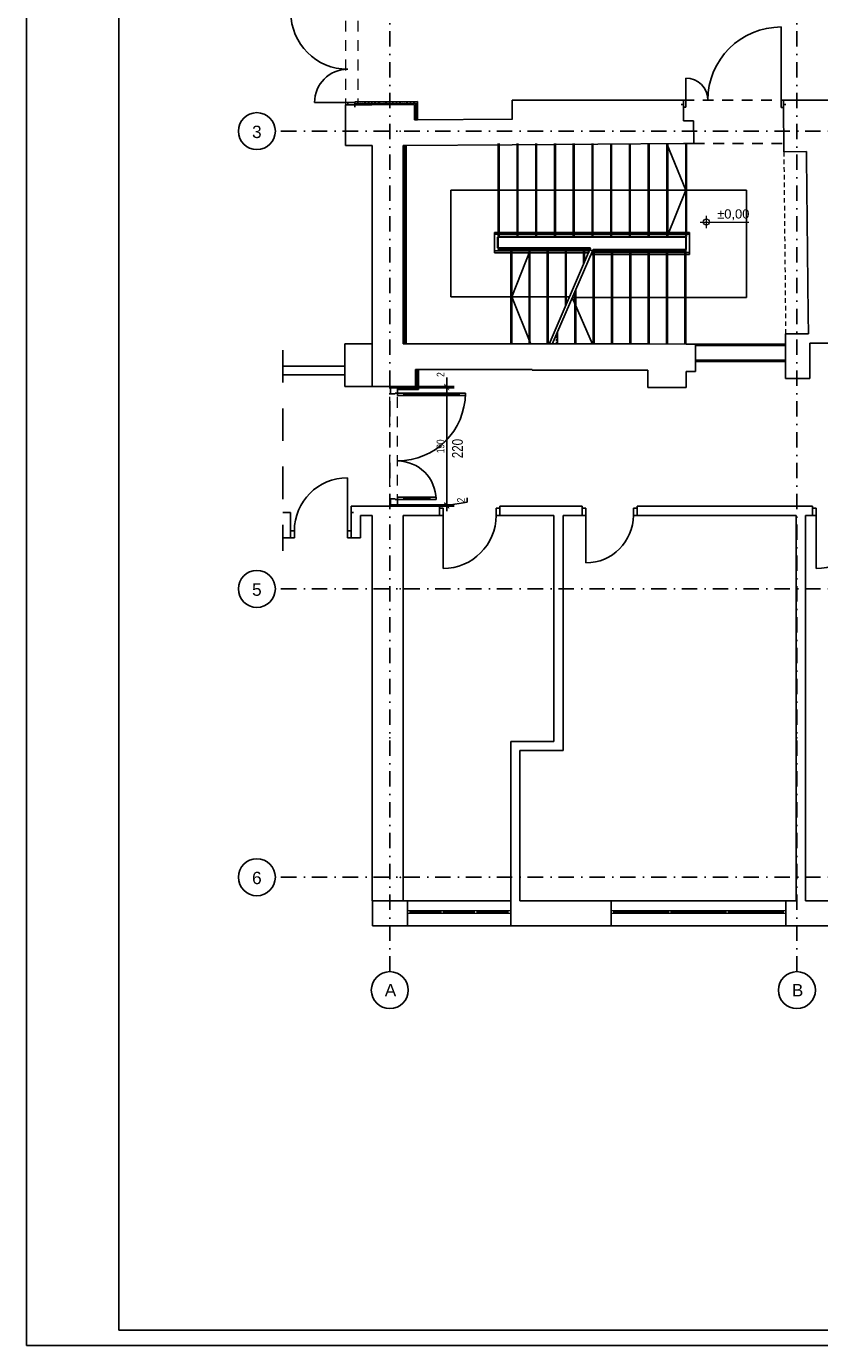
# Model space of a CAD drawing. Header units: metres. Extents: x -6509 to 204, y 32 to 4903.
# Tile 1 of 15: x -6509 to -5223, y 649 to 2788. Entities that reach past the tile are written whole.
import ezdxf
from ezdxf.enums import TextEntityAlignment as Align

# ---------------------------------------------------------------- set-up
doc = ezdxf.new("R2010")
doc.units = ezdxf.units.M
doc.header["$LTSCALE"] = 50
doc.header["$MEASUREMENT"] = 0
for name, pattern in [('DASHDOTX2', [1, 0.5, -0.25, 0, -0.25]), ('DO', [1, 0.5, -0.24, 0.02, -0.24]), ('DP', [0.63, 0.35, -0.28]), ('GESTRICHELT2', [0.09375, 0.0625, -0.03125]), ('Przer. długie kreski', [0.25, 0.15, -0.1])]:
    doc.linetypes.add(name, pattern=pattern)
for name, color, linetype in [('A_konstrukcja_', 7, 'Continuous'), ('A_osie', 7, 'Continuous'), ('A_schody', 7, 'Continuous'), ('A_wymiary', 7, 'Continuous'), ('A_ściany', 7, 'Continuous'), ('A_ściany proj', 7, 'Continuous'), ('BZ_lpd', 1, 'DP'), ('BZ_osd', 1, 'DO'), ('BZ_ram', 2, 'Continuous'), ('BZ_txs', 2, 'Continuous'), ('BZ_wym', 1, 'Continuous'), ('k3_projektowane sciany', 2, 'DP'), ('k3_sciany istn', 1, 'DP')]:
    doc.layers.add(name, color=color, linetype=linetype)
doc.styles.add('BIKTS', font='bikromsw.shx', dxfattribs={"width": 0.8})
doc.styles.add('BIKWYM', font='bikromsw.shx', dxfattribs={"width": 0.8})
doc.styles.add('GENERATED_STYLE_1', font='arial.ttf')
doc.styles.add('GENERATED_STYLE_4', font='arial.ttf')
doc.dimstyles.new('BZ_KP_50', dxfattribs={"dimscale": 0.5, "dimtxt": 25, "dimasz": 16, "dimexe": 24, "dimexo": 0, "dimgap": 0, "dimtad": 0, "dimdec": 1, "dimrnd": 0.5, "dimzin": 9, "dimdsep": 46, "dimtxsty": 'BIKWYM', "dimblk": 'ARCHTICK', "dimblk1": 'ARCHTICK', "dimblk2": 'WYM-KP', "dimcen": 0, "dimdle": 20, "dimclrd": 256, "dimclre": 256, "dimclrt": 7, "dimadec": 0, "dimazin": 0, "dimtfac": 0.033333, "dimtdec": 1, "dimtmove": 0, "dimatfit": 3, "dimfxl": 1, "dimtvp": 0.8, "dimtfillclr": 256, "dimtolj": 1, "dimarcsym": 0})
pattern_1 = [(60, (-22352.9468, -1832.603), (-2.5980762, 1.5), []), (120, (-22352.9468, -1832.603), (2.5980762, 1.5), [])]
pattern_2 = [(45, (-22352.947, -1832.603), (-5.7024626, 5.7024626), []), (45, (-22347.244, -1832.603), (-5.7024626, 5.7024626), [4.0323, -2.0161])]
pattern_3 = [(45, (-22352.947, -1832.603), (-5.7024626, 5.7024626), []), (45, (-22347.244, -1832.603), (-5.7024626, 5.7024626), [4.0323, -2.0161])]

# ---------------------------------------------------------------- blocks, each defined once
blk = doc.blocks.new('Ściana_5', base_point=(170.718, 44.173))
at = {"layer": 'A_ściany', "linetype": 'Continuous', "lineweight": 20}
blk.add_hatch(color=7, dxfattribs=at).paths.add_polyline_path([(170.718, 44.173), (171.087, 44.176), (171.087, 44.176), (170.718, 44.173)])
at = {"layer": 'A_ściany', "linetype": 'Continuous', "flags": 128}
for points in [[(170.718, 44.173), (171.087, 44.176)], [(171.087, 44.176), (170.718, 44.173)], [(170.718, 44.173), (170.718, 44.173)], [(171.087, 44.176), (171.087, 44.176)]]:
    blk.add_lwpolyline(points, dxfattribs=at)
blk = doc.blocks.new('Koty wysokościowe_1', base_point=(169.462, 43.033))
at = {"layer": 'A_wymiary', "color": 252, "linetype": 'Continuous', "lineweight": 13}
for p, q in [((169.362, 43.033), (170.149, 43.033)), ((169.462, 42.933), (169.462, 43.133))]:
    blk.add_line(p, q, dxfattribs=at)
blk.add_circle((169.462, 43.033), 0.05, dxfattribs=at)
at = {"layer": 'A_wymiary', "insert": (169.637, 43.063), "char_height": 0.15, "attachment_point": 7, "style": 'GENERATED_STYLE_4'}
blk.add_mtext('\\A1;{\\fArial|b0|i0|c0|p38;±0,00}', dxfattribs=at)
blk = doc.blocks.new('_ArchTick')
at = {"color": 0, "linetype": 'ByBlock', "const_width": 0.15}
blk.add_lwpolyline([(-0.5, -0.5), (0.5, 0.5)], dxfattribs=at)
blk = doc.blocks.new('*D283')
at = {"layer": 'BZ_wym', "lineweight": -2}
for p, q in [((-5907.5, 2012.1), (-5815.7, 2012.1)), ((-5827.7, 2012.1), (-5827.7, 2020.1)), ((-5794.8, 2016.6), (-5827.7, 2011.1)), ((-5827.7, 2012.1), (-5827.7, 2010.1)), ((-5794.8, 2023.3), (-5794.8, 2016.6)), ((-5907.5, 2010.1), (-5815.7, 2010.1)), ((-5827.7, 2010.1), (-5827.7, 2002.1))]:
    blk.add_line(p, q, dxfattribs=at)
at = {"layer": 'Defpoints', "color": 0}
for p in [(-5907.5, 2012.1), (-5907.5, 2010.1), (-5827.7, 2010.1)]:
    blk.add_point(p, dxfattribs=at)
at = {"layer": 'BZ_wym', "lineweight": -2, "xscale": 8, "yscale": 8, "zscale": 8}
for p, rotation in [((-5827.7, 2012.1), 270), ((-5827.7, 2010.1), 90)]:
    blk.add_blockref('_ArchTick', p, dxfattribs=dict(at, rotation=rotation))
at = {"layer": 'BZ_wym', "color": 7, "insert": (-5804.8, 2019.9), "char_height": 12.5, "attachment_point": 5, "rotation": 90, "style": 'BIKWYM'}
blk.add_mtext('\\A1;2', dxfattribs=at)
blk = doc.blocks.new('WYM-KP')
blk.add_hatch(color=256).paths.add_polyline_path([(-3, 0, 1), (3, 0, 1)])
blk.add_circle((0, 0), 3)
blk = doc.blocks.new('*D284')
at = {"layer": 'BZ_wym', "lineweight": -2}
for p, q in [((-5827.7, 2002.1), (-5827.7, 2212.1)), ((-5907.5, 2202.1), (-5815.7, 2202.1)), ((-5907.5, 2012.1), (-5815.7, 2012.1))]:
    blk.add_line(p, q, dxfattribs=at)
at = {"layer": 'Defpoints', "color": 0}
for p in [(-5907.5, 2202.1), (-5827.7, 2202.1), (-5907.5, 2012.1)]:
    blk.add_point(p, dxfattribs=at)
at = {"layer": 'BZ_wym', "lineweight": -2, "xscale": 8, "yscale": 8, "zscale": 8}
for p, rotation in [((-5827.7, 2202.1), 90), ((-5827.7, 2012.1), 270)]:
    blk.add_blockref('_ArchTick', p, dxfattribs=dict(at, rotation=rotation))
at = {"layer": 'BZ_wym', "color": 7, "insert": (-5837.7, 2107.1), "char_height": 12.5, "attachment_point": 5, "rotation": 90, "style": 'BIKWYM'}
blk.add_mtext('\\A1;190', dxfattribs=at)
blk = doc.blocks.new('*D285')
at = {"layer": 'BZ_wym', "lineweight": -2}
for p, q in [((-5878.4, 2204.1), (-5815.7, 2204.1)), ((-5827.7, 2204.1), (-5827.7, 2218.8)), ((-5827.7, 2202.1), (-5827.7, 2204.1)), ((-5907.5, 2202.1), (-5815.7, 2202.1)), ((-5827.7, 2202.1), (-5827.7, 2194.1))]:
    blk.add_line(p, q, dxfattribs=at)
at = {"layer": 'Defpoints', "color": 0}
for p in [(-5878.4, 2204.1), (-5827.7, 2204.1), (-5907.5, 2202.1)]:
    blk.add_point(p, dxfattribs=at)
at = {"layer": 'BZ_wym', "lineweight": -2, "xscale": 8, "yscale": 8, "zscale": 8}
for p, rotation in [((-5827.7, 2204.1), 270), ((-5827.7, 2202.1), 90)]:
    blk.add_blockref('_ArchTick', p, dxfattribs=dict(at, rotation=rotation))
at = {"layer": 'BZ_wym', "color": 7, "insert": (-5837.7, 2223.5), "char_height": 12.5, "attachment_point": 5, "rotation": 90, "style": 'BIKWYM'}
blk.add_mtext('\\A1;2', dxfattribs=at)

msp = doc.modelspace()

# ---------------------------------------------------------------- hatches: boundary and pattern name
at = {"layer": 'A_ściany proj', "linetype": 'Continuous', "lineweight": 13}
h = msp.add_hatch(dxfattribs=at)
h.set_pattern_fill('FP_65', color=1, scale=100, style=0, pattern_type=2)
h.set_pattern_definition(pattern_2)
h.paths.add_polyline_path([(-5878.44, 2204.12), (-5907.48, 2204.13), (-5907.48, 2201.63), (-5875.94, 2201.62)])
h = msp.add_hatch(dxfattribs=at)
h.set_pattern_fill('FP_65', color=1, scale=100, style=0, pattern_type=2)
h.set_pattern_definition(pattern_2)
h.paths.add_polyline_path([(-5907.48, 2199.13), (-5873.44, 2199.12), (-5875.94, 2201.62), (-5907.48, 2201.63)])
at = {"layer": 'k3_projektowane sciany', "linetype": 'Continuous'}
h = msp.add_hatch(dxfattribs=at)
h.set_pattern_fill('BATT_INSULATION', color=256, scale=100, style=0, pattern_type=2)
h.set_pattern_definition(pattern_1)
h.paths.add_polyline_path([(-5917.48, 2204.13), (-5917.48, 2202.11), (-5909.98, 2202.11), (-5909.98, 2204.13)])
h = msp.add_hatch(dxfattribs=at)
h.set_pattern_fill('BATT_INSULATION', color=256, scale=100, style=0, pattern_type=2)
h.set_pattern_definition(pattern_1)
h.paths.add_polyline_path([(-5917.48, 2010.11), (-5909.98, 2010.11), (-5909.98, 2012.11), (-5917.48, 2012.11)])
at = {"layer": 'k3_sciany istn', "linetype": 'Continuous'}
h = msp.add_hatch(dxfattribs=at)
h.set_pattern_fill('FP_65', color=256, scale=100, style=0, pattern_type=2)
h.set_pattern_definition(pattern_2)
h.paths.add_polyline_path([(-5875.18, 2666.15), (-5976.75, 2665.68), (-5976.74, 2663.18), (-5877.66, 2663.64)])
h = msp.add_hatch(dxfattribs=at)
h.set_pattern_fill('FP_65', color=256, scale=100, style=0, pattern_type=2)
h.set_pattern_definition(pattern_2)
h.paths.add_polyline_path([(-5976.73, 2660.68), (-5880.15, 2661.13), (-5877.66, 2663.64), (-5976.74, 2663.18)])
h = msp.add_hatch(dxfattribs=at)
h.set_pattern_fill('FP_65', color=256, scale=100, style=0, pattern_type=2)
h.set_pattern_definition(pattern_3)
h.paths.add_polyline_path([(-5880.15, 2661.13), (-5879.99, 2636.62), (-5877.49, 2636.64), (-5877.66, 2663.64)])
h = msp.add_hatch(dxfattribs=at)
h.set_pattern_fill('FP_65', color=256, scale=100, style=0, pattern_type=2)
h.set_pattern_definition(pattern_3)
h.paths.add_polyline_path([(-5874.99, 2636.65), (-5875.18, 2666.15), (-5877.66, 2663.64), (-5877.49, 2636.64)])
for points in [[(-5444.03, 2668.49), (-5444.04, 2661.49), (-5444.04, 2661.49), (-5444.03, 2668.49)], [(-5281.64, 2668.24), (-5281.65, 2661.24), (-5281.6, 2661.24)]]:
    msp.add_hatch(color=256, dxfattribs=at).paths.add_polyline_path(points)
h = msp.add_hatch(dxfattribs=at)
h.set_pattern_fill('FP_65', color=256, scale=100, style=0, pattern_type=2)
h.set_pattern_definition(pattern_2)
h.paths.add_polyline_path([(-5898.23, 2595), (-5898.23, 2273.12), (-5895.73, 2273.12), (-5895.73, 2595)])
h = msp.add_hatch(dxfattribs=at)
h.set_pattern_fill('FP_65', color=256, scale=100, style=0, pattern_type=2)
h.set_pattern_definition(pattern_2)
h.paths.add_polyline_path([(-5893.23, 2273.12), (-5893.23, 2595), (-5895.73, 2595), (-5895.73, 2273.12)])
h = msp.add_hatch(dxfattribs=at)
h.set_pattern_fill('FP_65', color=256, scale=100, style=0, pattern_type=2)
h.set_pattern_definition(pattern_3)
h.paths.add_polyline_path([(-5278.23, 2273), (-5424.13, 2273), (-5424.13, 2271.75), (-5278.23, 2271.75)])
h = msp.add_hatch(dxfattribs=at)
h.set_pattern_fill('FP_65', color=256, scale=100, style=0, pattern_type=2)
h.set_pattern_definition(pattern_3)
h.paths.add_polyline_path([(-5278.23, 2271.75), (-5424.13, 2271.75), (-5424.13, 2270.5), (-5278.23, 2270.5)])
h = msp.add_hatch(dxfattribs=at)
h.set_pattern_fill('FP_65', color=256, scale=100, style=0, pattern_type=2)
h.set_pattern_definition(pattern_3)
h.paths.add_polyline_path([(-5424.13, 2245.75), (-5278.23, 2245.75), (-5278.23, 2247), (-5424.13, 2247)])
h = msp.add_hatch(dxfattribs=at)
h.set_pattern_fill('FP_65', color=256, scale=100, style=0, pattern_type=2)
h.set_pattern_definition(pattern_3)
h.paths.add_polyline_path([(-5878.44, 2231.62), (-5878.44, 2204.12), (-5875.94, 2201.62), (-5875.94, 2231.62)])
h = msp.add_hatch(dxfattribs=at)
h.set_pattern_fill('FP_65', color=256, scale=100, style=0, pattern_type=2)
h.set_pattern_definition(pattern_3)
h.paths.add_polyline_path([(-5873.44, 2199.12), (-5873.44, 2231.62), (-5875.94, 2231.62), (-5875.94, 2201.62)])
h = msp.add_hatch(dxfattribs=at)
h.set_pattern_fill('FP_65', color=256, scale=100, style=0, pattern_type=2)
h.set_pattern_definition(pattern_3)
h.paths.add_polyline_path([(-5424.13, 2244.5), (-5278.23, 2244.5), (-5278.23, 2245.75), (-5424.13, 2245.75)])

# ---------------------------------------------------------------- linework, layer by layer
at = {"layer": 'A_konstrukcja_', "color": 1, "linetype": 'Przer. długie kreski', "lineweight": 13}
msp.add_line((-5281.15, 2584.73), (-5278.23, 2289.3), dxfattribs=at)
at = {"layer": 'A_osie', "color": 18, "linetype": 'DASHDOTX2', "lineweight": 5}
for p in [(-5903.02, 2618.15), (-5903.02, 2618.15), (-5903.02, 1875.85), (-5903.02, 1875.85), (-5919.98, 1634.13), (-5919.98, 1634.13), (-5259.98, 1634.13), (-5259.98, 1634.13)]:
    msp.add_point(p, dxfattribs=at)
at = {"layer": 'A_schody', "color": 1, "linetype": 'GESTRICHELT2', "lineweight": 13}
msp.add_line((-5649.63, 2273), (-5649.63, 2289.11), dxfattribs=at)
at = {"layer": 'A_ściany', "color": 1, "linetype": 'DP', "lineweight": 13}
msp.add_line((-5991.73, 2860.24), (-5991.73, 2660.68), dxfattribs=at)
at = {"layer": 'A_ściany', "color": 39, "linetype": 'Continuous', "lineweight": 5}
for p, q in [((-5891.23, 1354.65), (-5723.98, 1354.65)), ((-5891.23, 1349.65), (-5891.23, 1354.65)), ((-5723.98, 1349.65), (-5891.23, 1349.65)), ((-5887.23, 1349.65), (-5887.23, 1354.65)), ((-5887.23, 1352.15), (-5836.81, 1352.15)), ((-5836.81, 1349.65), (-5836.81, 1354.65)), ((-5832.81, 1349.65), (-5832.81, 1354.65)), ((-5832.81, 1352.15), (-5782.39, 1352.15)), ((-5782.39, 1349.65), (-5782.39, 1354.65)), ((-5778.39, 1349.65), (-5778.39, 1354.65)), ((-5778.39, 1352.15), (-5727.98, 1352.15)), ((-5727.98, 1349.65), (-5727.98, 1354.65)), ((-5723.98, 1354.65), (-5723.98, 1349.65)), ((-5560.93, 1354.65), (-5277.63, 1354.65)), ((-5560.93, 1349.65), (-5560.93, 1354.65)), ((-5277.63, 1349.65), (-5560.93, 1349.65)), ((-5556.93, 1349.65), (-5556.93, 1354.65)), ((-5556.93, 1352.15), (-5467.83, 1352.15)), ((-5467.83, 1349.65), (-5467.83, 1354.65)), ((-5463.83, 1349.65), (-5463.83, 1354.65)), ((-5463.83, 1352.15), (-5374.73, 1352.15)), ((-5374.73, 1349.65), (-5374.73, 1354.65)), ((-5370.73, 1349.65), (-5370.73, 1354.65)), ((-5370.73, 1352.15), (-5281.63, 1352.15)), ((-5281.63, 1349.65), (-5281.63, 1354.65)), ((-5277.63, 1354.65), (-5277.63, 1349.65))]:
    msp.add_line(p, q, dxfattribs=at)
at = {"layer": 'A_ściany', "linetype": 'Continuous', "flags": 128}
msp.add_lwpolyline([(-5898.23, 2273.13), (-5898.23, 2595)], dxfattribs=at)
at = {"layer": 'A_ściany proj', "color": 1, "linetype": 'DP', "lineweight": 13}
msp.add_line((-5971.73, 2860.24), (-5971.73, 2660.68), dxfattribs=at)
at = {"layer": 'A_ściany proj', "color": 1, "linetype": 'Continuous', "lineweight": 13}
for p, q in [((-5895.73, 2273.12), (-5895.73, 2595)), ((-5895.73, 2595), (-5895.73, 2273.12)), ((-5907.48, 2201.63), (-5875.94, 2201.62)), ((-5875.94, 2201.62), (-5907.48, 2201.63))]:
    msp.add_line(p, q, dxfattribs=at)
at = {"layer": 'A_ściany proj', "color": 252, "linetype": 'Continuous', "lineweight": 13, "flags": 128}
for points in [[(-5895.73, 2595), (-5898.23, 2595)], [(-5893.23, 2595), (-5895.73, 2595)], [(-5895.73, 2273.12), (-5898.23, 2273.12)], [(-5893.23, 2273.12), (-5895.73, 2273.12)], [(-5907.48, 2199.13), (-5907.48, 2201.63)]]:
    msp.add_lwpolyline(points, dxfattribs=at)
at = {"layer": 'BZ_lpd', "ltscale": 3}
msp.add_line((-6093.68, 2263.16), (-6093.68, 1937.78), dxfattribs=at)
at = {"layer": 'BZ_osd'}
for p, q in [((-5259.98, 1255.24), (-5259.98, 4555.24)), ((-5919.98, 1255.24), (-5919.98, 3655.24)), ((-2321.46, 2618.15), (-6105.53, 2618.15)), ((-2321.46, 1875.85), (-6105.53, 1875.85)), ((-2321.46, 1408.33), (-6105.53, 1408.33))]:
    msp.add_line(p, q, dxfattribs=at)
at = {"layer": 'BZ_osd', "color": 7, "linetype": 'Continuous'}
for centre in [(-6135.53, 2618.15), (-6135.53, 1875.85), (-6135.53, 1408.33), (-5919.98, 1225.24), (-5259.98, 1225.24)]:
    msp.add_circle(centre, 30, dxfattribs=at)
at = {"layer": 'BZ_ram', "color": 1}
msp.add_lwpolyline([(-6509.19, 648.85), (-6509.19, 4848.85), (-1509.19, 4848.85), (-1509.19, 648.85)], close=True, dxfattribs=at)
at = {"layer": 'BZ_ram'}
msp.add_lwpolyline([(-6359.19, 673.85), (-6359.19, 4823.85), (-1534.19, 4823.85), (-1534.19, 673.85)], close=True, dxfattribs=at)
at = {"layer": 'k3_projektowane sciany', "linetype": 'Continuous'}
for p, q in [((-5918.73, 2204.13), (-5918.73, 2202.11)), ((-5917.48, 2204.13), (-5917.48, 2202.11)), ((-5909.98, 2202.11), (-5909.98, 2204.13)), ((-5908.73, 2202.11), (-5908.73, 2204.13)), ((-5918.98, 2202.11), (-5919.98, 2202.11)), ((-5918.73, 2012.11), (-5918.73, 2010.11)), ((-5917.48, 2012.11), (-5917.48, 2010.11)), ((-5909.98, 2010.11), (-5909.98, 2012.11)), ((-5908.73, 2010.11), (-5908.73, 2012.11))]:
    msp.add_line(p, q, dxfattribs=at)
at = {"layer": 'k3_projektowane sciany', "linetype": 'DP', "lineweight": 5}
for p, q in [((-5919.98, 2012.11), (-5919.98, 2202.11)), ((-5907.48, 2012.11), (-5907.48, 2202.11))]:
    msp.add_line(p, q, dxfattribs=at)
at = {"layer": 'k3_projektowane sciany', "color": 252, "linetype": 'Continuous'}
for p, q in [((-5918.73, 2202.11), (-5918.98, 2202.11)), ((-5918.98, 2202.11), (-5907.48, 2202.11)), ((-5918.98, 2192.11), (-5918.98, 2202.11)), ((-5918.73, 2202.11), (-5918.98, 2202.11)), ((-5911.48, 2192.11), (-5918.98, 2192.11)), ((-5917.48, 2202.11), (-5918.73, 2202.11)), ((-5917.48, 2202.11), (-5918.73, 2202.11)), ((-5909.98, 2202.11), (-5917.48, 2202.11)), ((-5909.98, 2202.11), (-5917.48, 2202.11)), ((-5907.48, 2193.31), (-5911.48, 2193.31)), ((-5911.48, 2193.31), (-5911.48, 2192.11)), ((-5908.73, 2202.11), (-5909.98, 2202.11)), ((-5908.73, 2202.11), (-5909.98, 2202.11)), ((-5907.48, 2202.11), (-5908.73, 2202.11)), ((-5907.48, 2202.11), (-5908.73, 2202.11)), ((-5907.48, 2202.11), (-5907.48, 2193.31)), ((-5897.48, 2193.31), (-5907.48, 2193.31)), ((-5907.48, 2193.31), (-5907.48, 2189.31)), ((-5907.48, 2189.31), (-5897.48, 2189.31)), ((-5897.48, 2193.31), (-5897.48, 2191.31)), ((-5807.48, 2193.31), (-5897.48, 2193.31)), ((-5897.48, 2189.31), (-5897.48, 2193.31)), ((-5897.48, 2191.31), (-5807.48, 2191.31)), ((-5897.48, 2191.31), (-5897.48, 2189.31)), ((-5807.48, 2191.31), (-5897.48, 2191.31)), ((-5807.48, 2191.31), (-5897.48, 2191.31)), ((-5897.48, 2189.31), (-5807.48, 2189.31)), ((-5807.48, 2191.31), (-5807.48, 2193.31)), ((-5797.48, 2193.31), (-5807.48, 2193.31)), ((-5807.48, 2193.31), (-5807.48, 2189.31)), ((-5807.48, 2189.31), (-5807.48, 2191.31)), ((-5807.48, 2189.31), (-5797.48, 2189.31)), ((-5797.48, 2189.31), (-5797.48, 2193.31)), ((-5918.98, 2012.11), (-5919.98, 2012.11)), ((-5918.98, 2022.11), (-5911.48, 2022.11)), ((-5918.98, 2012.11), (-5918.98, 2022.11)), ((-5918.73, 2012.11), (-5918.98, 2012.11)), ((-5907.48, 2012.11), (-5918.98, 2012.11)), ((-5918.73, 2012.11), (-5918.98, 2012.11)), ((-5917.48, 2012.11), (-5918.73, 2012.11)), ((-5917.48, 2012.11), (-5918.73, 2012.11)), ((-5909.98, 2012.11), (-5917.48, 2012.11)), ((-5909.98, 2012.11), (-5917.48, 2012.11)), ((-5911.48, 2022.11), (-5911.48, 2020.91)), ((-5911.48, 2020.91), (-5907.48, 2020.91)), ((-5908.73, 2012.11), (-5909.98, 2012.11)), ((-5908.73, 2012.11), (-5909.98, 2012.11)), ((-5907.48, 2012.11), (-5908.73, 2012.11)), ((-5907.48, 2012.11), (-5908.73, 2012.11)), ((-5907.48, 2024.91), (-5897.48, 2024.91)), ((-5907.48, 2020.91), (-5907.48, 2024.91)), ((-5907.48, 2020.91), (-5907.48, 2012.11)), ((-5897.48, 2020.91), (-5907.48, 2020.91)), ((-5897.48, 2022.91), (-5897.48, 2024.91)), ((-5897.48, 2024.91), (-5855.08, 2024.91)), ((-5897.48, 2024.91), (-5897.48, 2020.91)), ((-5897.48, 2020.91), (-5897.48, 2022.91)), ((-5897.48, 2022.91), (-5855.08, 2022.91)), ((-5855.08, 2022.91), (-5897.48, 2022.91)), ((-5855.08, 2022.91), (-5897.48, 2022.91)), ((-5855.08, 2020.91), (-5897.48, 2020.91)), ((-5855.08, 2024.91), (-5855.08, 2022.91)), ((-5855.08, 2020.91), (-5855.08, 2024.91)), ((-5855.08, 2024.91), (-5845.08, 2024.91)), ((-5855.08, 2022.91), (-5855.08, 2020.91)), ((-5845.08, 2020.91), (-5855.08, 2020.91)), ((-5845.08, 2024.91), (-5845.08, 2020.91))]:
    msp.add_line(p, q, dxfattribs=at)
at = {"layer": 'k3_projektowane sciany', "linetype": 'Continuous', "flags": 128}
for points in [[(-5918.73, 2204.13), (-5919.98, 2204.13)], [(-5919.98, 2204.13), (-5919.98, 2202.11)], [(-5917.48, 2204.13), (-5918.73, 2204.13)], [(-5909.98, 2204.13), (-5917.48, 2204.13)], [(-5908.73, 2204.13), (-5909.98, 2204.13)], [(-5907.48, 2204.13), (-5908.73, 2204.13)], [(-5907.48, 2202.11), (-5907.48, 2204.13)], [(-5907.48, 2201.63), (-5907.48, 2204.13)], [(-5919.98, 2012.11), (-5919.98, 2010.11)], [(-5907.48, 2010.11), (-5907.48, 2012.11)], [(-5918.73, 2010.11), (-5919.98, 2010.11)], [(-5917.48, 2010.11), (-5918.73, 2010.11)], [(-5909.98, 2010.11), (-5917.48, 2010.11)], [(-5908.73, 2010.11), (-5909.98, 2010.11)], [(-5907.48, 2010.11), (-5908.73, 2010.11)]]:
    msp.add_lwpolyline(points, dxfattribs=at)
at = {"layer": 'k3_projektowane sciany', "color": 252, "linetype": 'Continuous'}
for centre, radius, start, end in [((-5907.48, 2193.31), 110, 270, 0), ((-5907.48, 2020.91), 62.4, 0, 90)]:
    msp.add_arc(centre, radius, start, end, dxfattribs=at)
at = {"layer": 'k3_sciany istn', "linetype": 'Continuous'}
for p, q in [((-5285.64, 2668.25), (-5285.46, 2787.05)), ((-5440.03, 2668.48), (-5439.97, 2704.07)), ((-5988.23, 2664.68), (-6042.03, 2664.68)), ((-5991.73, 2660.68), (-5991.73, 2656.98)), ((-5988.23, 2660.68), (-5991.73, 2660.68)), ((-5988.23, 2660.68), (-5991.73, 2660.68)), ((-5991.73, 2660.68), (-5991.73, 2656.98)), ((-5988.23, 2660.68), (-5988.23, 2664.68)), ((-5988.23, 2664.68), (-5976.73, 2664.68)), ((-5976.73, 2660.68), (-5988.23, 2660.68)), ((-5976.73, 2660.68), (-5988.23, 2660.68)), ((-5976.73, 2660.68), (-5988.23, 2660.68)), ((-5877.66, 2663.64), (-5976.74, 2663.18)), ((-5976.74, 2663.18), (-5877.66, 2663.64)), ((-5976.73, 2664.68), (-5976.73, 2660.68)), ((-5976.73, 2660.68), (-5976.73, 2656.98)), ((-5976.73, 2660.68), (-5976.73, 2656.98)), ((-5877.49, 2636.64), (-5877.66, 2663.64)), ((-5877.66, 2663.64), (-5877.49, 2636.64)), ((-5444.04, 2661.49), (-5447.74, 2661.49)), ((-5444.04, 2661.49), (-5447.74, 2661.49)), ((-5444.03, 2668.49), (-5447.73, 2668.49)), ((-5444.03, 2668.49), (-5447.73, 2668.49)), ((-5444.03, 2668.49), (-5444.04, 2661.49)), ((-5444.03, 2668.49), (-5444.04, 2656.99)), ((-5444.03, 2668.49), (-5444.04, 2661.49)), ((-5444.04, 2656.99), (-5440.04, 2656.98)), ((-5440.03, 2668.48), (-5444.03, 2668.49)), ((-5440.04, 2656.98), (-5440.03, 2668.48)), ((-5285.64, 2668.25), (-5285.66, 2656.75)), ((-5285.66, 2656.75), (-5281.66, 2656.74)), ((-5281.64, 2668.24), (-5285.64, 2668.25)), ((-5281.66, 2656.74), (-5281.64, 2668.24)), ((-5281.64, 2668.24), (-5281.65, 2661.24)), ((-5281.64, 2668.24), (-5281.65, 2661.24)), ((-5281.65, 2661.24), (-5277.95, 2661.23)), ((-5281.65, 2661.24), (-5277.95, 2661.23)), ((-5281.64, 2668.24), (-5277.94, 2668.23)), ((-5281.64, 2668.24), (-5277.94, 2668.23)), ((-5744.13, 2597.91), (-5744.13, 2426)), ((-5742.73, 2597.92), (-5742.73, 2447.54)), ((-5713.73, 2597.91), (-5713.73, 2447.54)), ((-5712.33, 2597.92), (-5712.33, 2447.54)), ((-5683.33, 2597.91), (-5683.33, 2447.54)), ((-5681.93, 2597.92), (-5681.93, 2447.54)), ((-5652.93, 2597.91), (-5652.93, 2447.54)), ((-5651.53, 2597.92), (-5651.53, 2447.54)), ((-5622.53, 2597.91), (-5622.53, 2447.54)), ((-5621.13, 2597.92), (-5621.13, 2447.54)), ((-5592.13, 2597.91), (-5592.13, 2447.54)), ((-5590.73, 2597.92), (-5590.73, 2447.54)), ((-5561.73, 2597.91), (-5561.73, 2447.54)), ((-5560.33, 2597.92), (-5560.33, 2447.54)), ((-5531.43, 2597.91), (-5531.43, 2447.54)), ((-5530.03, 2597.92), (-5530.03, 2447.54)), ((-5501.03, 2597.91), (-5501.03, 2447.54)), ((-5499.63, 2597.92), (-5499.63, 2447.54)), ((-5470.63, 2597.91), (-5470.63, 2447.54)), ((-5440.23, 2522.72), (-5470.63, 2597.72)), ((-5469.23, 2597.92), (-5469.23, 2447.54)), ((-5440.23, 2597.91), (-5440.23, 2423.8)), ((-5438.83, 2597.92), (-5438.83, 2447.54)), ((-5341.46, 2522.72), (-5821.23, 2522.72)), ((-5821.23, 2349.5), (-5821.23, 2522.72)), ((-5440.23, 2522.72), (-5470.3, 2447.54)), ((-5341.46, 2348.4), (-5341.46, 2522.72)), ((-5750.23, 2454.04), (-5434.23, 2454.04)), ((-5750.23, 2454.04), (-5750.23, 2421)), ((-5750.23, 2451.04), (-5434.23, 2451.04)), ((-5745.23, 2446.04), (-5745.23, 2429)), ((-5745.23, 2446.04), (-5439.23, 2446.04)), ((-5744.13, 2447.54), (-5440.23, 2447.54)), ((-5439.23, 2426.3), (-5439.23, 2446.04)), ((-5434.23, 2418.3), (-5434.23, 2454.04)), ((-5750.23, 2424), (-5596.52, 2424)), ((-5750.23, 2421), (-5597.81, 2421)), ((-5745.23, 2429), (-5594.36, 2429)), ((-5595.66, 2426), (-5744.13, 2426)), ((-5723.73, 2273), (-5723.73, 2426)), ((-5722.23, 2273), (-5722.23, 2426)), ((-5722.23, 2349.5), (-5691.63, 2426)), ((-5694.28, 2273), (-5694.28, 2426)), ((-5692.78, 2426), (-5692.78, 2273)), ((-5664.84, 2273), (-5664.84, 2426)), ((-5663.34, 2426), (-5663.34, 2273)), ((-5594.36, 2429), (-5661.56, 2273)), ((-5590.53, 2426.3), (-5656.56, 2273)), ((-5635.39, 2333.76), (-5635.39, 2426)), ((-5633.89, 2426), (-5633.89, 2337.24)), ((-5605.95, 2402.11), (-5605.95, 2426)), ((-5604.45, 2426), (-5604.45, 2405.59)), ((-5593.97, 2418.3), (-5434.23, 2418.3)), ((-5592.68, 2421.3), (-5434.23, 2421.3)), ((-5440.23, 2423.8), (-5591.6, 2423.8)), ((-5590.53, 2426.3), (-5439.23, 2426.3)), ((-5590.23, 2273), (-5590.23, 2423.8)), ((-5588.73, 2423.8), (-5588.73, 2273)), ((-5560.53, 2273), (-5560.53, 2423.8)), ((-5559.03, 2423.8), (-5559.03, 2273)), ((-5530.83, 2273), (-5530.83, 2423.8)), ((-5529.33, 2423.8), (-5529.33, 2273)), ((-5501.13, 2273), (-5501.13, 2423.8)), ((-5499.63, 2423.8), (-5499.63, 2273)), ((-5471.43, 2273), (-5471.43, 2423.8)), ((-5469.93, 2423.8), (-5469.93, 2273)), ((-5441.73, 2273), (-5441.73, 2423.8)), ((-5440.23, 2423.8), (-5440.23, 2273)), ((-5619.93, 2273), (-5619.93, 2358.05)), ((-5618.43, 2361.54), (-5618.43, 2273)), ((-5628.61, 2349.5), (-5821.23, 2349.5)), ((-5722.23, 2349.5), (-5691.21, 2273)), ((-5341.46, 2348.4), (-5624.08, 2348.4)), ((-5591.6, 2273), (-5624.08, 2348.4)), ((-5648.13, 2292.59), (-5648.13, 2273)), ((-5424.23, 2259.24), (-5424.23, 2271.74)), ((-5278.23, 2271.75), (-5424.13, 2271.75)), ((-5278.23, 2270.5), (-5424.13, 2270.5)), ((-5424.13, 2247), (-5278.23, 2247)), ((-5875.94, 2201.62), (-5875.94, 2231.62)), ((-5875.94, 2231.62), (-5875.94, 2201.62)), ((-5424.13, 2245.75), (-5278.23, 2245.75)), ((-5988.73, 1970.01), (-5988.73, 2056.01)), ((-6080.73, 2000.01), (-6084.43, 2000.01)), ((-6080.73, 2000.01), (-6084.43, 2000.01)), ((-6080.73, 1970.01), (-6080.73, 2000.01)), ((-6080.73, 1970.01), (-6080.73, 2000.01)), ((-5982.73, 2000.01), (-5979.03, 2000.01)), ((-5982.73, 1970.01), (-5982.73, 2000.01)), ((-5982.73, 1970.01), (-5982.73, 2000.01)), ((-5982.73, 2000.01), (-5979.03, 2000.01)), ((-5839.63, 1995.11), (-5844.33, 1995.11)), ((-5839.63, 1995.11), (-5844.33, 1995.11)), ((-5839.63, 2010.11), (-5843.33, 2010.11)), ((-5839.63, 2010.11), (-5843.33, 2010.11)), ((-5839.63, 2006.61), (-5839.63, 2010.11)), ((-5839.63, 2006.61), (-5839.63, 2010.11)), ((-5839.63, 1995.11), (-5839.63, 2006.61)), ((-5833.63, 2006.61), (-5839.63, 2006.61)), ((-5839.63, 2006.61), (-5839.63, 1995.11)), ((-5839.63, 1995.11), (-5839.63, 2006.61)), ((-5839.63, 1995.11), (-5833.63, 1995.11)), ((-5833.63, 1995.11), (-5833.63, 2006.61)), ((-5833.63, 1995.11), (-5833.63, 1909.11)), ((-5741.63, 2006.61), (-5747.63, 2006.61)), ((-5747.63, 2006.61), (-5747.63, 1995.11)), ((-5747.63, 1995.11), (-5741.63, 1995.11)), ((-5741.63, 2010.11), (-5737.93, 2010.11)), ((-5741.63, 2006.61), (-5741.63, 2010.11)), ((-5741.63, 2006.61), (-5741.63, 2010.11)), ((-5741.63, 2010.11), (-5737.93, 2010.11)), ((-5741.63, 1995.11), (-5741.63, 2006.61)), ((-5741.63, 1995.11), (-5741.63, 2006.61)), ((-5741.63, 1995.11), (-5741.63, 2006.61)), ((-5741.63, 1995.11), (-5736.93, 1995.11)), ((-5741.63, 1995.11), (-5736.93, 1995.11)), ((-5608.03, 1995.11), (-5612.73, 1995.11)), ((-5608.03, 1995.11), (-5612.73, 1995.11)), ((-5608.03, 2010.11), (-5611.73, 2010.11)), ((-5608.03, 2010.11), (-5611.73, 2010.11)), ((-5608.03, 2006.61), (-5608.03, 2010.11)), ((-5608.03, 2006.61), (-5608.03, 2010.11)), ((-5608.03, 1995.11), (-5608.03, 2006.61)), ((-5602.03, 2006.61), (-5608.03, 2006.61)), ((-5608.03, 2006.61), (-5608.03, 1995.11)), ((-5608.03, 1995.11), (-5608.03, 2006.61)), ((-5608.03, 1995.11), (-5602.03, 1995.11)), ((-5602.03, 1995.11), (-5602.03, 2006.61)), ((-5602.03, 1995.11), (-5602.03, 1918.21)), ((-5519.13, 2006.61), (-5525.13, 2006.61)), ((-5525.13, 2006.61), (-5525.13, 1995.11)), ((-5525.13, 1995.11), (-5519.13, 1995.11)), ((-5519.13, 2010.11), (-5515.43, 2010.11)), ((-5519.13, 2006.61), (-5519.13, 2010.11)), ((-5519.13, 2006.61), (-5519.13, 2010.11)), ((-5519.13, 2010.11), (-5515.43, 2010.11)), ((-5519.13, 1995.11), (-5519.13, 2006.61)), ((-5519.13, 1995.11), (-5519.13, 2006.61)), ((-5519.13, 1995.11), (-5519.13, 2006.61)), ((-5519.13, 1995.11), (-5514.43, 1995.11)), ((-5519.13, 1995.11), (-5514.43, 1995.11)), ((-5519.13, 1995.11), (-5260.98, 1995.11)), ((-5234.73, 1995.11), (-5239.43, 1995.11)), ((-5234.73, 1995.11), (-5239.43, 1995.11)), ((-5234.73, 2010.11), (-5238.43, 2010.11)), ((-5234.73, 2010.11), (-5238.43, 2010.11)), ((-5234.73, 2006.61), (-5234.73, 2010.11)), ((-5234.73, 2006.61), (-5234.73, 2010.11)), ((-5234.73, 1995.11), (-5234.73, 2006.61)), ((-5228.73, 2006.61), (-5234.73, 2006.61)), ((-5234.73, 2006.61), (-5234.73, 1995.11)), ((-5234.73, 1995.11), (-5234.73, 2006.61)), ((-5234.73, 1995.11), (-5228.73, 1995.11)), ((-5228.73, 1995.11), (-5228.73, 2006.61)), ((-5228.73, 1995.11), (-5228.73, 1909.11)), ((-6080.73, 1958.51), (-6080.73, 1970.01)), ((-6074.73, 1970.01), (-6080.73, 1970.01)), ((-6080.73, 1970.01), (-6080.73, 1958.51)), ((-6080.73, 1958.51), (-6080.73, 1970.01)), ((-6074.73, 1958.51), (-6074.73, 1970.01)), ((-5982.73, 1970.01), (-5988.73, 1970.01)), ((-5988.73, 1970.01), (-5988.73, 1958.51)), ((-5982.73, 1958.51), (-5982.73, 1970.01)), ((-5982.73, 1958.51), (-5982.73, 1970.01)), ((-5982.73, 1958.51), (-5982.73, 1970.01)), ((-6080.73, 1958.51), (-6085.43, 1958.51)), ((-6080.73, 1958.51), (-6085.43, 1958.51)), ((-6080.73, 1958.51), (-6074.73, 1958.51)), ((-5988.73, 1958.51), (-5982.73, 1958.51)), ((-5982.73, 1958.51), (-5978.03, 1958.51)), ((-5982.73, 1958.51), (-5978.03, 1958.51)), ((-5982.73, 1958.51), (-5967.73, 1958.51)), ((-5891.23, 1329.65), (-5891.23, 1370.15)), ((-5723.98, 1370.15), (-5891.23, 1370.15)), ((-5723.98, 1329.65), (-5723.98, 1370.15)), ((-5560.93, 1329.65), (-5560.93, 1370.15)), ((-5277.63, 1370.15), (-5560.93, 1370.15)), ((-5277.63, 1329.65), (-5277.63, 1370.15)), ((-5891.23, 1329.65), (-5723.98, 1329.65)), ((-5560.93, 1329.65), (-5277.63, 1329.65))]:
    msp.add_line(p, q, dxfattribs=at)
at = {"layer": 'k3_sciany istn', "linetype": 'DP'}
for p, q in [((-5443.99, 2668.24), (-5281.6, 2668.24)), ((-5427.14, 2598), (-5281.28, 2598))]:
    msp.add_line(p, q, dxfattribs=at)
at = {"layer": 'k3_sciany istn', "linetype": 'Continuous', "flags": 128}
for points in [[(-5991.73, 2660.68), (-5991.73, 2594.68)], [(-5875.18, 2666.15), (-5976.75, 2665.68)], [(-5976.75, 2665.68), (-5976.74, 2663.18)], [(-5976.74, 2663.18), (-5976.73, 2660.68)], [(-5976.73, 2660.68), (-5880.15, 2661.13)], [(-5948.91, 2660.68), (-5976.73, 2660.68)], [(-5880.15, 2661.13), (-5879.99, 2636.62)], [(-5874.99, 2636.65), (-5875.18, 2666.15)], [(-5443.99, 2668.52), (-5721.73, 2668.24)], [(-5721.73, 2668.24), (-5721.73, 2637.24)], [(-5444.03, 2668.49), (-5444.04, 2661.49)], [(-5444.03, 2668.49), (-5444.03, 2668.49)], [(-5443.87, 2634.89), (-5444.01, 2656.98)], [(-5444.01, 2656.98), (-5444, 2656.98)], [(-5444, 2656.98), (-5443.99, 2668.52)], [(-5281.65, 2661.24), (-5281.6, 2661.24)], [(-5281.64, 2668.24), (-5281.64, 2668.24)], [(-5197.73, 2668.24), (-5281.64, 2668.24)], [(-5281.6, 2661.24), (-5281.18, 2584.73)], [(-5721.73, 2637.63), (-5879.99, 2636.62)], [(-5877.49, 2636.64), (-5879.99, 2636.62)], [(-5874.99, 2636.65), (-5877.49, 2636.64)], [(-5721.73, 2637.24), (-5721.73, 2637.63)], [(-5427.37, 2635), (-5443.87, 2634.89)], [(-5427.14, 2598), (-5427.37, 2635)], [(-5991.73, 2594.68), (-5948.7, 2594.68)], [(-5948.7, 2594.68), (-5948.7, 2204.14)], [(-5898.23, 2595), (-5721.73, 2596.13)], [(-5898.23, 2595), (-5898.23, 2273.12)], [(-5893.23, 2273.12), (-5893.23, 2595)], [(-5721.73, 2596.13), (-5443.63, 2597.9)], [(-5443.63, 2597.9), (-5427.14, 2598)], [(-5281.18, 2584.73), (-5244.23, 2584.96)], [(-5244.23, 2584.96), (-5244.12, 2574.75)], [(-5244.12, 2574.75), (-5241.52, 2321.01)], [(-5241.52, 2321.01), (-5241.2, 2289.3)], [(-5278.23, 2289.3), (-5278.43, 2217.11)], [(-5241.2, 2289.3), (-5278.23, 2289.3)], [(-5992.81, 2273.13), (-5992.83, 2204.13)], [(-5948.7, 2273.12), (-5992.81, 2273.13)], [(-5948.71, 2204.12), (-5948.7, 2273.12)], [(-5878.43, 2273.12), (-5898.23, 2273.13)], [(-5689.13, 2273.07), (-5878.43, 2273.12)], [(-5501.63, 2273.02), (-5689.13, 2273.07)], [(-5439.43, 2273.01), (-5501.63, 2273.02)], [(-5424.13, 2273), (-5439.43, 2273.01)], [(-5424.14, 2228.5), (-5424.13, 2273)], [(-5278.23, 2273), (-5424.13, 2273)], [(-5424.13, 2273), (-5424.13, 2271.75)], [(-5424.13, 2271.75), (-5424.13, 2270.5)], [(-5424.13, 2270.5), (-5424.13, 2247)], [(-5278.23, 2273), (-5278.23, 2271.75)], [(-5278.23, 2271.75), (-5278.23, 2270.5)], [(-5278.23, 2270.5), (-5278.23, 2247)], [(-5238.83, 2217.11), (-5238.83, 2274.51)], [(-5238.83, 2274.51), (-5184.46, 2274.51)], [(-5424.13, 2247), (-5424.13, 2245.75)], [(-5278.23, 2247), (-5278.23, 2245.75)], [(-5992.83, 2237.18), (-6093.68, 2237.21)], [(-5992.83, 2223.18), (-5992.83, 2237.18)], [(-5878.44, 2231.62), (-5689.14, 2231.57)], [(-5878.44, 2204.12), (-5878.44, 2231.62)], [(-5878.44, 2231.62), (-5878.44, 2204.12)], [(-5875.94, 2231.62), (-5878.44, 2231.62)], [(-5873.44, 2231.62), (-5875.94, 2231.62)], [(-5873.44, 2199.12), (-5873.44, 2231.62)], [(-5689.14, 2231.57), (-5689.14, 2230.57)], [(-5689.14, 2230.57), (-5501.64, 2230.52)], [(-5501.64, 2230.52), (-5501.64, 2202.52)], [(-5439.44, 2202.51), (-5439.44, 2228.51)], [(-5439.44, 2228.51), (-5424.14, 2228.5)], [(-5424.13, 2245.75), (-5424.13, 2244.5)], [(-5424.13, 2244.5), (-5278.23, 2244.5)], [(-5278.23, 2245.75), (-5278.23, 2244.5)], [(-6093.68, 2223.21), (-5992.83, 2223.18)], [(-5992.83, 2204.13), (-5948.71, 2204.12)], [(-5948.7, 2204.14), (-5878.44, 2204.12)], [(-5878.44, 2204.12), (-5907.48, 2204.13)], [(-5278.43, 2217.11), (-5238.83, 2217.11)], [(-5907.48, 2199.13), (-5873.44, 2199.12)], [(-5501.64, 2202.52), (-5439.44, 2202.51)], [(-6080.73, 2000.01), (-6093.68, 2000.01)], [(-5839.63, 2010.11), (-5982.73, 2010.11)], [(-5982.73, 2010.11), (-5982.73, 2000.01)], [(-5967.73, 1995.11), (-5948.7, 1995.11)], [(-5967.73, 1958.51), (-5967.73, 1995.11)], [(-5948.7, 1995.11), (-5948.7, 1370.15)], [(-5898.23, 1995.11), (-5839.63, 1995.11)], [(-5898.23, 1370.15), (-5898.23, 1995.11)], [(-5608.03, 2010.11), (-5741.63, 2010.11)], [(-5741.63, 1995.11), (-5653.98, 1995.11)], [(-5653.98, 1995.11), (-5653.98, 1628.65)], [(-5638.98, 1995.11), (-5608.03, 1995.11)], [(-5638.98, 1613.65), (-5638.98, 1995.11)], [(-5234.73, 2010.11), (-5519.13, 2010.11)], [(-5260.98, 1995.11), (-5260.98, 1370.15)], [(-5245.98, 1995.11), (-5234.73, 1995.11)], [(-5245.98, 1370.15), (-5245.98, 1995.11)], [(-6093.68, 1958.51), (-6080.73, 1958.51)], [(-5723.98, 1628.65), (-5723.98, 1370.15)], [(-5653.98, 1628.65), (-5723.98, 1628.65)], [(-5708.98, 1370.15), (-5708.98, 1613.65)], [(-5708.98, 1613.65), (-5638.98, 1613.65)], [(-5948.7, 1370.15), (-5898.23, 1370.15)], [(-5891.23, 1370.15), (-5948.3, 1370.15)], [(-5948.3, 1370.15), (-5948.3, 1329.65)], [(-5560.93, 1370.15), (-5708.98, 1370.15)], [(-5260.98, 1370.15), (-5277.63, 1370.15)], [(-4961.98, 1370.15), (-5245.98, 1370.15)], [(-5948.3, 1329.65), (-5891.23, 1329.65)], [(-5723.98, 1329.65), (-5560.93, 1329.65)], [(-5277.63, 1329.65), (-4961.98, 1329.65)]]:
    msp.add_lwpolyline(points, dxfattribs=at)
msp.add_lwpolyline([(-5744.13, 2426), (-5744.13, 2447.54), (-5440.23, 2447.54), (-5440.23, 2423.8), (-5591.6, 2423.8), (-5595.66, 2426)], close=True, dxfattribs=at)
at = {"layer": 'k3_sciany istn', "linetype": 'Continuous'}
for centre, radius, start, end in [((-5988.23, 2810.68), 92.2, 180, 270), ((-5285.64, 2668.25), 118.8, 89.91258, 179.91258), ((-5988.23, 2664.68), 53.8, 90, 180), ((-5440.03, 2668.48), 35.59, 359.91258, 89.91258), ((-5988.73, 1970.01), 86, 90, 180), ((-5833.63, 1995.11), 86, 270, 0), ((-5602.03, 1995.11), 76.9, 270, 0), ((-5228.73, 1995.11), 86, 270, 0)]:
    msp.add_arc(centre, radius, start, end, dxfattribs=at)
for p in [(-5597.81, 2421), (-5596.52, 2424), (-5903.02, 1408.33), (-5903.02, 1408.33)]:
    msp.add_point(p, dxfattribs=at)

# ---------------------------------------------------------------- block references
at = {"layer": 'A_wymiary', "color": 252, "lineweight": 13, "xscale": 100, "yscale": 100, "zscale": 100}
msp.add_blockref('Koty wysokościowe_1', (-5406.73, 2470.67), dxfattribs=at)
at = {"layer": 'k3_sciany istn', "linetype": 'Continuous', "xscale": 100, "yscale": 100, "zscale": 100}
msp.add_blockref('Ściana_5', (-5281.15, 2584.73), dxfattribs=at)

# ---------------------------------------------------------------- texts
at = {"layer": 'BZ_osd', "color": 7, "linetype": 'Continuous', "style": 'GENERATED_STYLE_1'}
for tag, text, p in [('3', '1', (-6135.53, 2617)), ('5', '1', (-6135.53, 1874.71)), ('6', '1', (-6135.53, 1407.18)), ('A', 'A', (-5918.83, 1225.24)), ('B', 'A', (-5258.83, 1225.24))]:
    msp.add_attdef(tag, text=text, height=20, dxfattribs=at).set_placement(p, align=Align.MIDDLE_CENTER)
at = {"layer": 'BZ_txs', "style": 'BIKTS', "width": 0.8}
msp.add_text('220', height=17.5, rotation=90, dxfattribs=at).set_placement((-5801.53, 2087.86))

# ---------------------------------------------------------------- dimensions: what is measured, and where the dimension line sits
at = {"layer": 'BZ_wym'}
for base, p1, p2, picture, middle in [((-5827.7, 2204.12), (-5907.48, 2202.11), (-5878.44, 2204.12), '*D285', (-5837.7, 2223.45)), ((-5827.7, 2202.11), (-5907.48, 2012.11), (-5907.48, 2202.11), '*D284', (-5837.7, 2107.11))]:
    dim = msp.add_linear_dim(base=base, p1=p1, p2=p2, angle=90, dimstyle='BZ_KP_50', override={"dimdec": 0, "dimrnd": 1, "dimatfit": 1}, dxfattribs=at)
    dim.commit()
    dim.dimension.update_dxf_attribs({"geometry": picture, "text_midpoint": middle})
dim = msp.add_linear_dim(base=(-5827.7, 2010.11), p1=(-5907.48, 2012.11), p2=(-5907.48, 2010.11), angle=90, dimstyle='BZ_KP_50', override={"dimdec": 0, "dimrnd": 1, "dimtmove": 1, "dimatfit": 1}, dxfattribs=at)
dim.commit()
dim.dimension.update_dxf_attribs({"geometry": '*D283', "text_midpoint": (-5794.81, 2016.59), "dimtype": 160})

doc.saveas('drawing.dxf')
